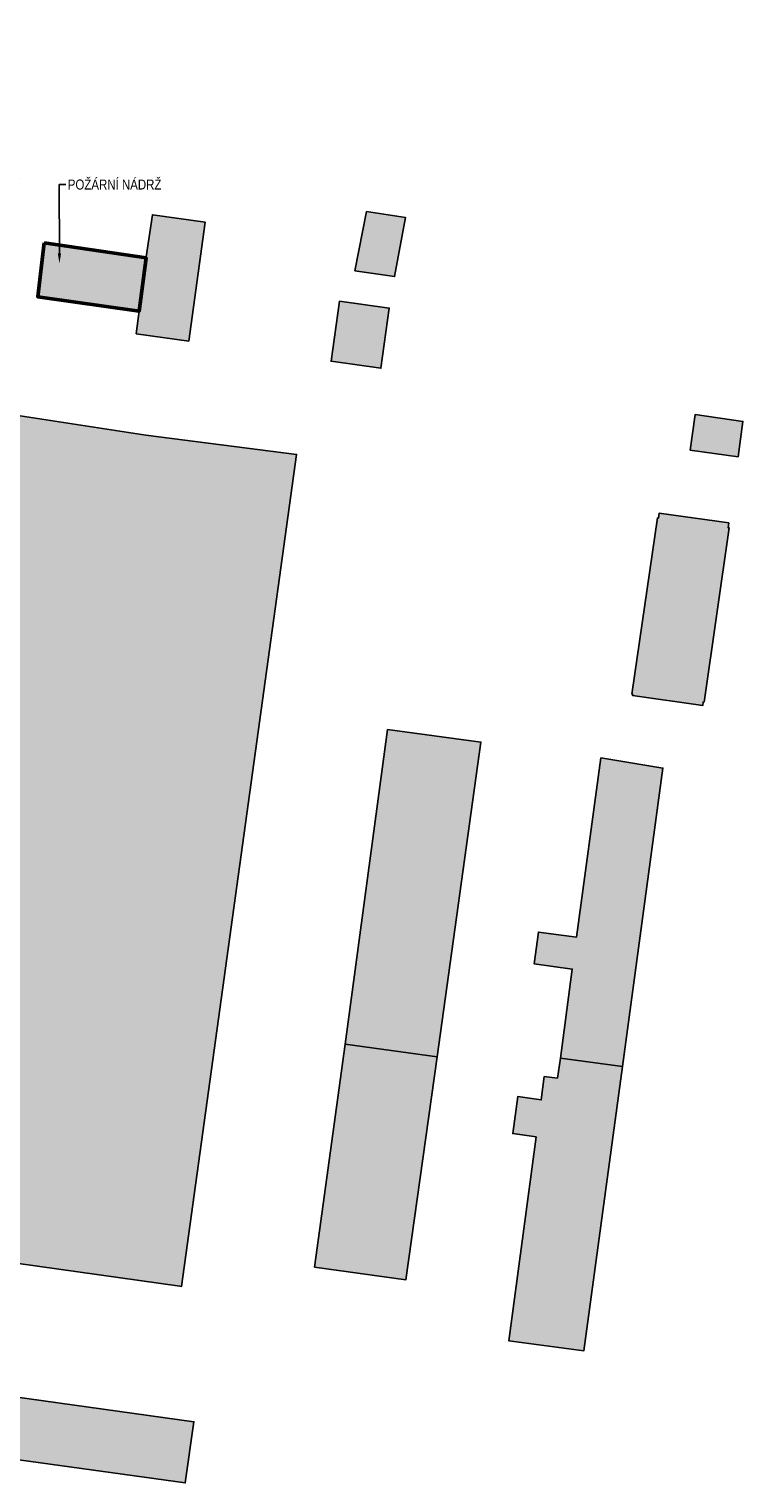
# Model space of a CAD drawing. Header units: millimetres. Extents: x -594446 to -568348, y -1168850 to -1168131.
# Tile 10 of 17: x -594019 to -593877, y -1168850 to -1168560. Entities that reach past the tile are written whole.
import ezdxf
from ezdxf import colors
from ezdxf.entities.mleader import LeaderData, LeaderLine
from ezdxf.math import Vec2, Vec3

# ---------------------------------------------------------------- set-up
doc = ezdxf.new("R2010")
doc.units = ezdxf.units.MM
for name, color, linetype, lineweight in [('S_popis', 10, 'Continuous', 13), ('S_tlustá', 220, 'Continuous', 50), ('taf katastr', 5, 'Continuous', 25), ('taf katastr_objekty', 211, 'Continuous', 18)]:
    doc.layers.add(name, color=color, linetype=linetype, lineweight=lineweight)
doc.layers.add('taf plocha_šraf', color=7, linetype='Continuous', lineweight=20, true_color=0xfc9379)
doc.styles.add('AT_popis', font='ARIALN.TTF', dxfattribs={"height": 2})

msp = doc.modelspace()

# ---------------------------------------------------------------- hatches: boundary and pattern name
at = {"layer": 'taf katastr_objekty', "lineweight": 0, "true_color": 0xc7c8ca}
h = msp.add_hatch(color=9, dxfattribs=at)
h.dxf.hatch_style = 1
h.paths.add_polyline_path([(-594186.84, -1168568.15), (-594175.87, -1168569.78), (-594161.8, -1168571.66), (-594162.34, -1168575.58), (-594158.37, -1168576.08), (-594158.83, -1168579.287), (-594176.84, -1168577), (-594177.36, -1168580.82), (-594151.32, -1168584.32), (-594152.94, -1168596.42), (-594178.98, -1168592.92), (-594178.96, -1168592.76), (-594209.36, -1168588.27), (-594206.07, -1168565.3), (-594204.94, -1168565.47), (-594204.39, -1168561.58), (-594202.32, -1168560.03), (-594187.93, -1168562.09), (-594186.27, -1168564.1)])
h.paths.add_polyline_path([(-594269.31, -1168572.62), (-594250.55, -1168575.65), (-594251.43, -1168582.62), (-594251.69, -1168584.12), (-594270.33, -1168580.8), (-594270.15, -1168579.32)])
h.paths.add_polyline_path([(-594139.49, -1168582.93), (-594139.16, -1168582.98), (-594138.21, -1168576.3), (-594137.26, -1168569.67), (-594100.23, -1168574.87), (-594101.13, -1168581.54), (-594101.86, -1168586.99), (-594102.14, -1168589.07), (-594094.42, -1168590.16), (-594079.05, -1168592.28), (-594065.87, -1168594.11), (-594067.85, -1168608.24), (-594104.06, -1168603.09), (-594114.83, -1168601.56), (-594115.74, -1168607.43), (-594127.4, -1168605.64), (-594126.68, -1168600.78), (-594141.71, -1168598.66), (-594141.69, -1168598.5), (-594144.66, -1168598.12), (-594143.62, -1168590.34), (-594140.59, -1168590.73)])
h.paths.add_polyline_path([(-594048.81, -1168585.87), (-594045.79, -1168586.27), (-594021.17, -1168589.77), (-594024.98, -1168617.21), (-594039.79, -1168615.13), (-594039.9, -1168615.88), (-594041.4, -1168615.67), (-594041.3, -1168614.92), (-594049.45, -1168613.78), (-594046.72, -1168593.24), (-594049.74, -1168592.84)])
h.paths.add_polyline_path([(-593998.04, -1168620.92), (-593997.63, -1168617.8), (-593997.45, -1168616.39), (-593996.04, -1168605.55), (-593994.78, -1168597.12), (-593984.26, -1168598.57), (-593987.54, -1168622.36)])
h.paths.add_polyline_path([(-593957.43, -1168614.35), (-593947.49, -1168615.74), (-593949.16, -1168627.77), (-593959.1, -1168626.38)])
h.paths.add_polyline_path([(-593952.02, -1168596.49), (-593944.25, -1168597.64), (-593946.41, -1168609.47), (-593954.33, -1168608.3)])
h.paths.add_polyline_path([(-593877.8, -1168645.47), (-593876.84, -1168638.38), (-593886.38, -1168637.02), (-593887.37, -1168644.11)])
h.paths.add_polyline_path([(-593893.91, -1168657.65), (-593893.68, -1168657.66), (-593893.55, -1168656.69), (-593879.68, -1168658.65), (-593879.81, -1168659.63), (-593879.58, -1168659.67), (-593884.56, -1168694.44), (-593884.79, -1168694.41), (-593884.86, -1168695.15), (-593898.88, -1168693.16), (-593898.84, -1168692.87), (-593899.02, -1168692.85)])
h.paths.add_polyline_path([(-594022.92, -1168637.03), (-593996.11, -1168641.11), (-593965.98, -1168644.98), (-593988.96, -1168811.13), (-593989.34, -1168811.07), (-594046.23, -1168803.12), (-594035.67, -1168727.86)])
h.paths.add_polyline_path([(-593947.81, -1168699.91), (-593929.18, -1168702.42), (-593937.88, -1168765.26), (-593956.31, -1168762.78)])
h.paths.add_polyline_path([(-593905.24, -1168705.57), (-593892.82, -1168707.61), (-593900.92, -1168767.22), (-593913.31, -1168765.53), (-593910.92, -1168747.76), (-593918.56, -1168746.717), (-593917.69, -1168740.367), (-593910.06, -1168741.39)])
h.paths.add_polyline_path([(-593913.88, -1168769.53), (-593913.31, -1168765.53), (-593900.92, -1168767.22), (-593908.62, -1168824.03), (-593923.59, -1168822.04), (-593918.16, -1168781.28), (-593922.81, -1168780.61), (-593921.82, -1168773.24), (-593917.13, -1168773.9), (-593916.51, -1168769.22)])
h.paths.add_polyline_path([(-593962.39, -1168807.3), (-593956.31, -1168762.78), (-593937.88, -1168765.26), (-593944.17, -1168809.8)])
h.paths.add_polyline_path([(-594047.11, -1168829.75), (-593986.5, -1168838.16), (-593988.24, -1168850.39), (-594048.53, -1168842.05)])
h.paths.add_polyline_path([(-594066.4, -1168747.71), (-594041.79, -1168751.12), (-594046.85, -1168787.37), (-594071.08, -1168783.95), (-594071.47, -1168783.9)])
h.paths.add_polyline_path([(-594232.81, -1168736.78), (-594229.57, -1168713.4), (-594085.41, -1168733.67), (-594090.54, -1168770.52), (-594102.92, -1168768.78), (-594234.68, -1168750.26)])
h.paths.add_polyline_path([(-594215.53, -1168696.421), (-594082.89, -1168715.55), (-594085.41, -1168733.67), (-594229.57, -1168713.4), (-594227.02, -1168694.78), (-594255.74, -1168690.76), (-594252.9, -1168671.9), (-594239.326, -1168673.905), (-594239.49, -1168675.66), (-594213.097, -1168679.431)])
h.paths.add_polyline_path([(-594252.64, -1168734.01), (-594232.81, -1168736.78), (-594234.68, -1168750.26), (-594239.33, -1168749.62), (-594240.66, -1168759.26), (-594252.01, -1168757.7), (-594250.65, -1168747.71), (-594253.16, -1168747.35), (-594252.41, -1168741.8), (-594253.72, -1168741.62)])
h.paths.add_polyline_path([(-594277.08, -1168798.01), (-594269.61, -1168798.96), (-594269.84, -1168801.64), (-594270.35, -1168805.52), (-594255.52, -1168807.44), (-594256.64, -1168816.13), (-594261.55, -1168815.5), (-594279.01, -1168813.25)])
h.paths.add_polyline_path([(-594442.98, -1168752.3), (-594424.18, -1168754.87), (-594425.23, -1168761.77), (-594445.65, -1168758.91), (-594445.229, -1168755.93), (-594443.53, -1168756.17)])
h.paths.add_polyline_path([(-594389.88, -1168784.78), (-594390.43, -1168784.7), (-594390.1, -1168782.41), (-594387.35, -1168782.8), (-594387.4, -1168783.49), (-594382.86, -1168784.16), (-594384.8, -1168798), (-594391.59, -1168797.05)])
at = {"layer": 'taf plocha_šraf', "true_color": 0xc7c8ca}
msp.add_hatch(color=9, dxfattribs=at).paths.add_polyline_path([(-594016.4, -1168602.75), (-593996.04, -1168605.716), (-593997.45, -1168616.39), (-594017.68, -1168613.48)])

# ---------------------------------------------------------------- linework, layer by layer
at = {"layer": 'S_tlustá'}
msp.add_lwpolyline([(-594016.4, -1168602.75), (-593996.04, -1168605.716), (-593997.45, -1168616.39), (-594017.68, -1168613.48)], close=True, dxfattribs=at)
at = {"layer": 'taf katastr', "color": 5, "true_color": 0x0000fa}
for points in [[(-593998.04, -1168620.92), (-593997.63, -1168617.8), (-593997.45, -1168616.39), (-593996.04, -1168605.55), (-593994.78, -1168597.12), (-593984.26, -1168598.57), (-593987.54, -1168622.36)], [(-593952.02, -1168596.49), (-593944.25, -1168597.64), (-593946.41, -1168609.47), (-593954.33, -1168608.3)], [(-593957.43, -1168614.35), (-593947.49, -1168615.74), (-593949.16, -1168627.77), (-593959.1, -1168626.38)], [(-594022.92, -1168637.03), (-593996.11, -1168641.11), (-593965.98, -1168644.98), (-593988.96, -1168811.13), (-593989.34, -1168811.07), (-594046.23, -1168803.12), (-594035.67, -1168727.86)], [(-593877.8, -1168645.47), (-593876.84, -1168638.38), (-593886.38, -1168637.02), (-593887.37, -1168644.11)], [(-593893.91, -1168657.65), (-593893.68, -1168657.66), (-593893.55, -1168656.69), (-593879.68, -1168658.65), (-593879.81, -1168659.63), (-593879.58, -1168659.67), (-593884.56, -1168694.44), (-593884.79, -1168694.41), (-593884.86, -1168695.15), (-593898.88, -1168693.16), (-593898.84, -1168692.87), (-593899.02, -1168692.85)], [(-593947.81, -1168699.91), (-593929.18, -1168702.42), (-593937.88, -1168765.26), (-593956.31, -1168762.78)], [(-593905.24, -1168705.57), (-593892.82, -1168707.61), (-593900.92, -1168767.22), (-593913.31, -1168765.53), (-593910.92, -1168747.76), (-593918.56, -1168746.717), (-593917.69, -1168740.367), (-593910.06, -1168741.39)], [(-593962.39, -1168807.3), (-593956.31, -1168762.78), (-593937.88, -1168765.26), (-593944.17, -1168809.8)], [(-593913.88, -1168769.53), (-593913.31, -1168765.53), (-593900.92, -1168767.22), (-593908.62, -1168824.03), (-593923.59, -1168822.04), (-593918.16, -1168781.28), (-593922.81, -1168780.61), (-593921.82, -1168773.24), (-593917.13, -1168773.9), (-593916.51, -1168769.22)], [(-594047.11, -1168829.75), (-593986.5, -1168838.16), (-593988.24, -1168850.39), (-594048.53, -1168842.05)]]:
    msp.add_lwpolyline(points, close=True, dxfattribs=at)

# ---------------------------------------------------------------- leaders
at = {"layer": 'S_popis'}
ml = msp.add_multileader_mtext('Standard', dxfattribs=at)
ml.set_content('POŽÁRNÍ NÁDRŽ', color=256, style='AT_popis')
ml.set_leader_properties()
ml.build(insert=Vec2(0, 0))
ml.multileader.update_dxf_attribs({"dogleg_length": 2, "arrow_head_size": 2})
ctx = ml.context
ctx.base_point, ctx.char_height, ctx.arrow_head_size, ctx.landing_gap_size, ctx.plane_origin = Vec3(-594012.096, -1168591.093), 2, 2, 0.4, Vec3(-593919.483, -1168587.33)
notes = []
notes.append((ctx, [(0, (1, 1, 0), (-594013.401, -1168591.093), (1, 0), 1.305, [(0, [(-594013.357, -1168606.822)], 0, [])])]))
ctx.mtext.insert, ctx.mtext.rotation, ctx.mtext.line_spacing_factor, ctx.mtext.flow_direction = Vec3(-594011.696, -1168590.076), -6.1435514, 0.75, 5
for ctx, leaders in notes:
    for number, flags, end, landing, length, lines in leaders:
        leader = LeaderData()
        leader.index, (leader.has_last_leader_line, leader.has_dogleg_vector, leader.attachment_direction) = number, flags
        leader.last_leader_point, leader.dogleg_vector, leader.dogleg_length = Vec3(end), Vec3(landing), length
        for number, points, colour, breaks in lines:
            line = LeaderLine()
            line.index, line.vertices, line.color, line.breaks = number, Vec3.list(points), colors.encode_raw_color(colour), breaks
            leader.lines.append(line)
        ctx.leaders.append(leader)

doc.saveas('drawing.dxf')
